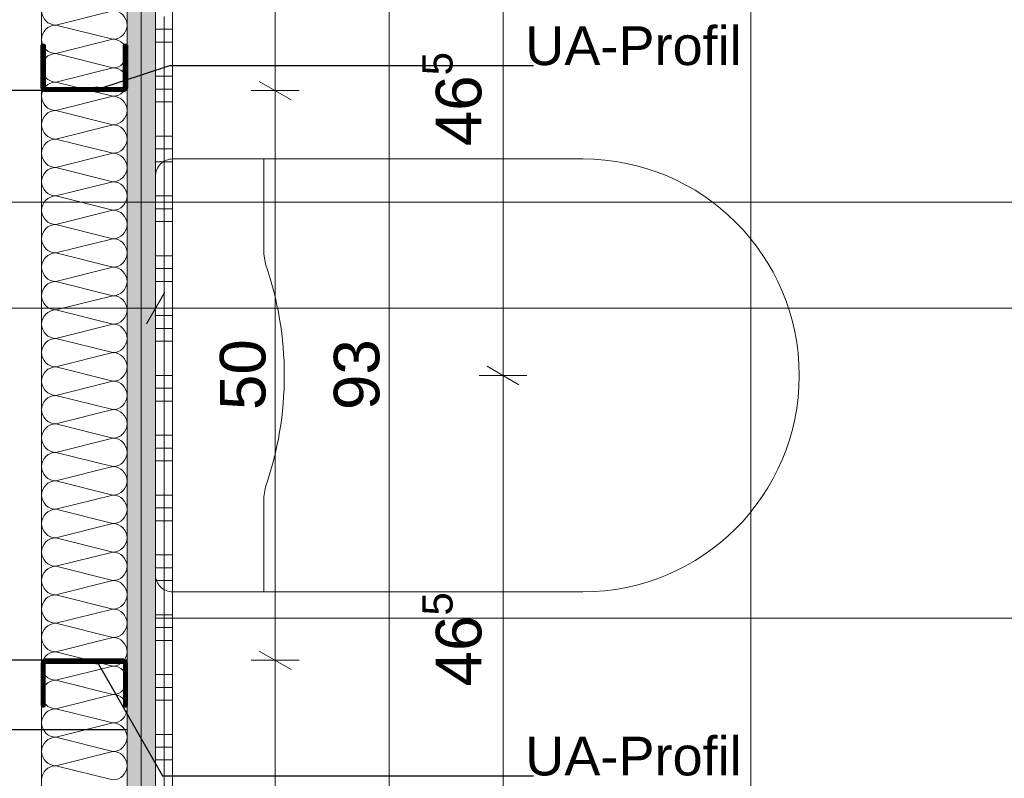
# Model space of a CAD drawing. Header units: metres. Extents: x -3.5 to 65.3, y -10.9 to 16.7.
# Tile 135 of 225: x 43.846 to 44.71, y 2.901 to 3.567. Entities that reach past the tile are written whole.
import ezdxf

# ---------------------------------------------------------------- set-up
doc = ezdxf.new("R2010")
doc.units = ezdxf.units.M
doc.header["$MEASUREMENT"] = 0
doc.linetypes.add('DASHED', pattern=[0.015, 0.007, -0.008])
doc.linetypes.add('Wipeout_Contour', pattern=[1, 0, -1])
for name, color, linetype in [('102 - Bemaßung_ Beschriftung.Detail_ Ausschnitt', 7, 'Continuous'), ('654 - Abdeckung.Wand Belag', 7, 'Continuous'), ('660 - Unterkonstruktion.Trockenbau', 7, 'Continuous'), ('Neubau_102 - Bemaßung_ Beschriftung.Detail_ Ausschnitt', 7, 'Continuous'), ('Neubau_606 - Struktur.Wand Innen Ausbau', 7, 'Continuous'), ('Neubau_650 - Abdeckung.Fußboden Aufbau', 7, 'Continuous'), ('Neubau_702 - Einrichtung.Möbel Sanitär', 7, 'Continuous'), ('Neubau_802 - HKLSE.Sanitär', 7, 'Continuous')]:
    doc.layers.add(name, color=color, linetype=linetype)
doc.styles.add('ERSTELLTER_STIL_1', font='txt')
doc.dimstyles.new('ERSTELLTER_STIL__1', dxfattribs={"dimtxt": 0.04, "dimasz": 0.02128, "dimexe": 0.18, "dimexo": 0.0625, "dimgap": 0, "dimtad": 1, "dimtih": 1, "dimtoh": 1, "dimzin": 0, "dimdsep": 46, "dimtxsty": 'ERSTELLTER_STIL_1', "dimblk": 'ARROWHEAD_2', "dimblk1": 'ARROWHEAD_2', "dimblk2": 'ARROWHEAD_2', "dimcen": 0.09, "dimse1": 1, "dimse2": 1, "dimclrd": 7, "dimclre": 7, "dimclrt": 7, "dimazin": 0, "dimtfac": 1, "dimtdec": 4, "dimtmove": 0, "dimatfit": 3, "dimfxl": 1, "dimtolj": 1, "dimtzin": 0, "dimarcsym": 0})
doc.dimstyles.new('ERSTELLTER_STIL__3', dxfattribs={"dimtxt": 0.04, "dimasz": 0.02128, "dimexe": 0.18, "dimexo": 0.0625, "dimgap": 0, "dimtad": 1, "dimzin": 0, "dimdsep": 46, "dimtxsty": 'ERSTELLTER_STIL_1', "dimblk": 'ARROWHEAD_2', "dimblk1": 'ARROWHEAD_2', "dimblk2": 'ARROWHEAD_2', "dimcen": 0.09, "dimse1": 1, "dimse2": 1, "dimclrd": 7, "dimclre": 7, "dimclrt": 7, "dimazin": 0, "dimtfac": 1, "dimtdec": 4, "dimtmove": 0, "dimatfit": 3, "dimfxl": 1, "dimtolj": 1, "dimtzin": 0, "dimarcsym": 0})
doc.dimstyles.new('ERSTELLTER_STIL__4', dxfattribs={"dimtxt": 0.04, "dimasz": 0.02128, "dimexe": 0.18, "dimexo": 0.0625, "dimgap": 0, "dimtad": 1, "dimzin": 0, "dimdsep": 46, "dimtxsty": 'ERSTELLTER_STIL_1', "dimblk": 'ARROWHEAD_2', "dimblk1": 'ARROWHEAD_2', "dimblk2": 'ARROWHEAD_2', "dimcen": 0.09, "dimse1": 1, "dimse2": 1, "dimclrd": 7, "dimclre": 7, "dimclrt": 7, "dimazin": 0, "dimtfac": 1, "dimtdec": 4, "dimtmove": 2, "dimatfit": 3, "dimfxl": 1, "dimtolj": 1, "dimtzin": 0, "dimarcsym": 0})
doc.dimstyles.new('ERSTELLTER_STIL__5', dxfattribs={"dimtxt": 0.04, "dimasz": 0.02128, "dimexe": 0.18, "dimexo": 0.0625, "dimgap": 0, "dimtad": 1, "dimtih": 1, "dimtoh": 1, "dimzin": 0, "dimdsep": 46, "dimtxsty": 'ERSTELLTER_STIL_1', "dimblk": 'ARROWHEAD_2', "dimblk1": 'ARROWHEAD_2', "dimblk2": 'ARROWHEAD_2', "dimcen": 0.09, "dimclrd": 7, "dimclre": 7, "dimclrt": 7, "dimazin": 0, "dimtfac": 1, "dimtdec": 4, "dimtmove": 0, "dimatfit": 3, "dimfxl": 1, "dimtolj": 1, "dimtzin": 0, "dimarcsym": 0})
doc.dimstyles.new('ERSTELLTER_STIL__6', dxfattribs={"dimtxt": 0.04, "dimasz": 0.02128, "dimexe": 0.18, "dimexo": 0.0625, "dimgap": 0, "dimtad": 1, "dimzin": 0, "dimdsep": 46, "dimtxsty": 'ERSTELLTER_STIL_1', "dimblk": 'ARROWHEAD_2', "dimblk1": 'ARROWHEAD_2', "dimblk2": 'ARROWHEAD_2', "dimcen": 0.09, "dimclrd": 7, "dimclre": 7, "dimclrt": 7, "dimazin": 0, "dimtfac": 1, "dimtdec": 4, "dimtmove": 0, "dimatfit": 3, "dimfxl": 1, "dimtolj": 1, "dimtzin": 0, "dimarcsym": 0})
doc.dimstyles.new('ERSTELLTER_STIL__7', dxfattribs={"dimtxt": 0.18, "dimasz": 0.010944, "dimexe": 0.18, "dimexo": 0.0625, "dimgap": 0, "dimtad": 0, "dimtih": 1, "dimtoh": 1, "dimdec": 4, "dimzin": 0, "dimdsep": 46, "dimcen": 0.09, "dimadec": 0, "dimazin": 0, "dimtfac": 1, "dimtdec": 4, "dimtmove": 0, "dimatfit": 3, "dimldrblk": 'ARROWHEAD_11', "dimfxl": 1, "dimtolj": 1, "dimtzin": 0, "dimarcsym": 0})
pattern_1 = [(45, (0, 0), (-0.0070710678, 0.0070710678), [0, -0.01])]

# ---------------------------------------------------------------- blocks, each defined once
blk = doc.blocks.new('*X84')
at = {"layer": 'Neubau_606 - Struktur.Wand Innen Ausbau', "color": 7, "linetype": 'Continuous', "lineweight": 5}
for p, q in [((43.92749, 3.57499), (43.87749, 3.56249)), ((43.92749, 3.54999), (43.87749, 3.56249)), ((43.92749, 3.54999), (43.87749, 3.53749)), ((43.92749, 3.52499), (43.87749, 3.53749)), ((43.92749, 3.52499), (43.87749, 3.51249)), ((43.92749, 3.49999), (43.87749, 3.51249)), ((43.92749, 3.49999), (43.87749, 3.48749)), ((43.92749, 3.47499), (43.87749, 3.48749)), ((43.92749, 3.47499), (43.87749, 3.46249)), ((43.92749, 3.44999), (43.87749, 3.46249)), ((43.92749, 3.44999), (43.87749, 3.43749)), ((43.92749, 3.42499), (43.87749, 3.43749)), ((43.92749, 3.42499), (43.87749, 3.41249)), ((43.92749, 3.39999), (43.87749, 3.41249)), ((43.92749, 3.39999), (43.87749, 3.38749)), ((43.92749, 3.37499), (43.87749, 3.38749)), ((43.92749, 3.37499), (43.87749, 3.36249)), ((43.92749, 3.34999), (43.87749, 3.36249)), ((43.92749, 3.34999), (43.87749, 3.33749)), ((43.92749, 3.32499), (43.87749, 3.33749)), ((43.92749, 3.32499), (43.87749, 3.31249)), ((43.92749, 3.29999), (43.87749, 3.31249)), ((43.92749, 3.29999), (43.87749, 3.28749)), ((43.92749, 3.27499), (43.87749, 3.28749)), ((43.92749, 3.27499), (43.87749, 3.26249)), ((43.92749, 3.24999), (43.87749, 3.26249)), ((43.92749, 3.24999), (43.87749, 3.23749)), ((43.92749, 3.22499), (43.87749, 3.23749)), ((43.92749, 3.22499), (43.87749, 3.21249)), ((43.92749, 3.19999), (43.87749, 3.21249)), ((43.92749, 3.19999), (43.87749, 3.18749)), ((43.92749, 3.17499), (43.87749, 3.18749)), ((43.92749, 3.17499), (43.87749, 3.16249)), ((43.92749, 3.14999), (43.87749, 3.16249)), ((43.92749, 3.14999), (43.87749, 3.13749)), ((43.92749, 3.12499), (43.87749, 3.13749)), ((43.92749, 3.12499), (43.87749, 3.11249)), ((43.92749, 3.09999), (43.87749, 3.11249)), ((43.92749, 3.09999), (43.87749, 3.08749)), ((43.92749, 3.07499), (43.87749, 3.08749)), ((43.92749, 3.07499), (43.87749, 3.06249)), ((43.92749, 3.04999), (43.87749, 3.06249)), ((43.92749, 3.04999), (43.87749, 3.03749)), ((43.92749, 3.02499), (43.87749, 3.03749)), ((43.92749, 3.02499), (43.87749, 3.01249)), ((43.92749, 2.99999), (43.87749, 3.01249)), ((43.92749, 2.99999), (43.87749, 2.98749)), ((43.92749, 2.97499), (43.87749, 2.98749)), ((43.92749, 2.97499), (43.87749, 2.96249)), ((43.92749, 2.94999), (43.87749, 2.96249)), ((43.92749, 2.94999), (43.87749, 2.93749)), ((43.92749, 2.92499), (43.87749, 2.93749)), ((43.92749, 2.92499), (43.87749, 2.91249)), ((43.92749, 2.89999), (43.87749, 2.91249))]:
    blk.add_line(p, q, dxfattribs=at)
for centre, start, end in [((43.87749, 3.57499), 179.99998, 269.99998), ((43.92749, 3.56249), 359.99998, 89.99998), ((43.87749, 3.54999), 89.99998, 179.99998), ((43.92749, 3.56249), 269.99998, 359.99998), ((43.87749, 3.54999), 179.99998, 269.99998), ((43.92749, 3.53749), 359.99998, 89.99998), ((43.87749, 3.52499), 89.99998, 179.99998), ((43.92749, 3.53749), 269.99998, 359.99998), ((43.87749, 3.52499), 179.99998, 269.99998), ((43.92749, 3.51249), 359.99998, 89.99998), ((43.87749, 3.49999), 89.99998, 179.99998), ((43.92749, 3.51249), 269.99998, 359.99998), ((43.87749, 3.49999), 179.99998, 269.99998), ((43.92749, 3.48749), 359.99998, 89.99998), ((43.87749, 3.47499), 89.99998, 179.99998), ((43.92749, 3.48749), 269.99998, 359.99998), ((43.87749, 3.47499), 179.99998, 269.99998), ((43.92749, 3.46249), 359.99998, 89.99998), ((43.87749, 3.44999), 89.99998, 179.99998), ((43.92749, 3.46249), 269.99998, 359.99998), ((43.87749, 3.44999), 179.99998, 269.99998), ((43.92749, 3.43749), 359.99998, 89.99998), ((43.87749, 3.42499), 89.99998, 179.99998), ((43.92749, 3.43749), 269.99998, 359.99998), ((43.87749, 3.42499), 179.99998, 269.99998), ((43.92749, 3.41249), 359.99998, 89.99998), ((43.87749, 3.39999), 89.99998, 179.99998), ((43.92749, 3.41249), 269.99998, 359.99998), ((43.87749, 3.39999), 179.99998, 269.99998), ((43.92749, 3.38749), 359.99998, 89.99998), ((43.87749, 3.37499), 89.99998, 179.99998), ((43.92749, 3.38749), 269.99998, 359.99998), ((43.87749, 3.37499), 179.99998, 269.99998), ((43.92749, 3.36249), 359.99998, 89.99998), ((43.87749, 3.34999), 89.99998, 179.99998), ((43.92749, 3.36249), 269.99998, 359.99998), ((43.87749, 3.34999), 179.99998, 269.99998), ((43.92749, 3.33749), 359.99998, 89.99998), ((43.87749, 3.32499), 89.99998, 179.99998), ((43.92749, 3.33749), 269.99998, 359.99998), ((43.87749, 3.32499), 179.99998, 269.99998), ((43.92749, 3.31249), 359.99998, 89.99998), ((43.87749, 3.29999), 89.99998, 179.99998), ((43.92749, 3.31249), 269.99998, 359.99998), ((43.87749, 3.29999), 179.99998, 269.99998), ((43.92749, 3.28749), 359.99998, 89.99998), ((43.87749, 3.27499), 89.99998, 179.99998), ((43.92749, 3.28749), 269.99998, 359.99998), ((43.87749, 3.27499), 179.99998, 269.99998), ((43.92749, 3.26249), 359.99998, 89.99998), ((43.87749, 3.24999), 89.99998, 179.99998), ((43.92749, 3.26249), 269.99998, 359.99998), ((43.87749, 3.24999), 179.99998, 269.99998), ((43.92749, 3.23749), 359.99998, 89.99998), ((43.87749, 3.22499), 89.99998, 179.99998), ((43.92749, 3.23749), 269.99998, 359.99998), ((43.87749, 3.22499), 179.99998, 269.99998), ((43.92749, 3.21249), 359.99998, 89.99998), ((43.87749, 3.19999), 89.99998, 179.99998), ((43.92749, 3.21249), 269.99998, 359.99998), ((43.87749, 3.19999), 179.99998, 269.99998), ((43.92749, 3.18749), 359.99998, 89.99998), ((43.87749, 3.17499), 89.99998, 179.99998), ((43.92749, 3.18749), 269.99998, 359.99998), ((43.87749, 3.17499), 179.99998, 269.99998), ((43.92749, 3.16249), 359.99998, 89.99998), ((43.87749, 3.14999), 89.99998, 179.99998), ((43.92749, 3.16249), 269.99998, 359.99998), ((43.87749, 3.14999), 179.99998, 269.99998), ((43.92749, 3.13749), 359.99998, 89.99998), ((43.87749, 3.12499), 89.99998, 179.99998), ((43.92749, 3.13749), 269.99998, 359.99998), ((43.87749, 3.12499), 179.99998, 269.99998), ((43.92749, 3.11249), 359.99998, 89.99998), ((43.87749, 3.09999), 89.99998, 179.99998), ((43.92749, 3.11249), 269.99998, 359.99998), ((43.87749, 3.09999), 179.99998, 269.99998), ((43.92749, 3.08749), 359.99998, 89.99998), ((43.87749, 3.07499), 89.99998, 179.99998), ((43.92749, 3.08749), 269.99998, 359.99998), ((43.87749, 3.07499), 179.99998, 269.99998), ((43.92749, 3.06249), 359.99998, 89.99998), ((43.87749, 3.04999), 89.99998, 179.99998), ((43.92749, 3.06249), 269.99998, 359.99998), ((43.87749, 3.04999), 179.99998, 269.99998), ((43.92749, 3.03749), 359.99998, 89.99998), ((43.87749, 3.02499), 89.99998, 179.99998), ((43.92749, 3.03749), 269.99998, 359.99998), ((43.87749, 3.02499), 179.99998, 269.99998), ((43.92749, 3.01249), 359.99998, 89.99998), ((43.87749, 2.99999), 89.99998, 179.99998), ((43.92749, 3.01249), 269.99998, 359.99998), ((43.87749, 2.99999), 179.99998, 269.99998), ((43.92749, 2.98749), 359.99998, 89.99998), ((43.87749, 2.97499), 89.99998, 179.99998), ((43.92749, 2.98749), 269.99998, 359.99998), ((43.87749, 2.97499), 179.99998, 269.99998), ((43.92749, 2.96249), 359.99998, 89.99998), ((43.87749, 2.94999), 89.99998, 179.99998), ((43.92749, 2.96249), 269.99998, 359.99998), ((43.87749, 2.94999), 179.99998, 269.99998), ((43.92749, 2.93749), 359.99998, 89.99998), ((43.87749, 2.92499), 89.99998, 179.99998), ((43.92749, 2.93749), 269.99998, 359.99998), ((43.87749, 2.92499), 179.99998, 269.99998), ((43.92749, 2.91249), 359.99998, 89.99998), ((43.87749, 2.89999), 89.99998, 179.99998), ((43.92749, 2.91249), 269.99998, 359.99998)]:
    blk.add_arc(centre, 0.0125, start, end, dxfattribs=at)
blk = doc.blocks.new('*X119')
at = {"layer": '654 - Abdeckung.Wand Belag', "color": 7, "linetype": 'Continuous', "lineweight": 5}
for p, q in [((43.9725, 3.57), (43.9725, 3.5175)), ((43.96499, 3.55875), (43.97999, 3.55875)), ((43.96499, 3.5475), (43.97999, 3.5475)), ((43.96499, 3.5175), (43.97999, 3.5175)), ((43.9725, 3.5175), (43.9725, 3.465)), ((43.96499, 3.50625), (43.97999, 3.50625)), ((43.96499, 3.495), (43.97999, 3.495)), ((43.96499, 3.465), (43.97999, 3.465)), ((43.9725, 3.465), (43.9725, 3.4125)), ((43.96499, 3.45375), (43.97999, 3.45375)), ((43.96499, 3.4425), (43.97999, 3.4425)), ((43.96499, 3.4125), (43.97999, 3.4125)), ((43.9725, 3.4125), (43.9725, 3.36)), ((43.96499, 3.40125), (43.97999, 3.40125)), ((43.96499, 3.39), (43.97999, 3.39)), ((43.96499, 3.36), (43.97999, 3.36)), ((43.9725, 3.36), (43.9725, 3.3075)), ((43.96499, 3.34875), (43.97999, 3.34875)), ((43.96499, 3.3375), (43.97999, 3.3375)), ((43.96499, 3.3075), (43.97999, 3.3075)), ((43.9725, 3.3075), (43.9725, 3.255)), ((43.96499, 3.29625), (43.97999, 3.29625)), ((43.96499, 3.285), (43.97999, 3.285)), ((43.96499, 3.255), (43.97999, 3.255)), ((43.9725, 3.255), (43.9725, 3.2025)), ((43.96499, 3.24375), (43.97999, 3.24375)), ((43.96499, 3.2325), (43.97999, 3.2325)), ((43.96499, 3.2025), (43.97999, 3.2025)), ((43.9725, 3.2025), (43.9725, 3.15)), ((43.96499, 3.19125), (43.97999, 3.19125)), ((43.96499, 3.18), (43.97999, 3.18)), ((43.96499, 3.15), (43.97999, 3.15)), ((43.9725, 3.15), (43.9725, 3.0975)), ((43.96499, 3.13875), (43.97999, 3.13875)), ((43.96499, 3.1275), (43.97999, 3.1275)), ((43.96499, 3.0975), (43.97999, 3.0975)), ((43.9725, 3.0975), (43.9725, 3.045)), ((43.96499, 3.08625), (43.97999, 3.08625)), ((43.96499, 3.075), (43.97999, 3.075)), ((43.96499, 3.045), (43.97999, 3.045)), ((43.9725, 3.045), (43.9725, 2.9925)), ((43.96499, 3.03375), (43.97999, 3.03375)), ((43.96499, 3.0225), (43.97999, 3.0225)), ((43.96499, 2.9925), (43.97999, 2.9925)), ((43.9725, 2.9925), (43.9725, 2.94)), ((43.96499, 2.98125), (43.97999, 2.98125)), ((43.96499, 2.97), (43.97999, 2.97)), ((43.96499, 2.94), (43.97999, 2.94)), ((43.9725, 2.94), (43.9725, 2.8875)), ((43.96499, 2.92875), (43.97999, 2.92875)), ((43.96499, 2.9175), (43.97999, 2.9175))]:
    blk.add_line(p, q, dxfattribs=at)
blk = doc.blocks.new('*D201')
at = {"layer": '102 - Bemaßung_ Beschriftung.Detail_ Ausschnitt', "color": 7, "linetype": 'Continuous', "lineweight": 5}
for p, q in [((44.15599, 3.72808), (44.18399, 3.71191)), ((44.19099, 3.72), (44.14899, 3.72)), ((44.16999, 2.78998), (44.16999, 3.72)), ((44.15599, 2.79806), (44.18399, 2.78189)), ((44.19099, 2.78998), (44.14899, 2.78998))]:
    blk.add_line(p, q, dxfattribs=at)
at = {"layer": '102 - Bemaßung_ Beschriftung.Detail_ Ausschnitt', "color": 7, "lineweight": 5, "insert": (44.16199, 3.22463), "char_height": 0.04, "attachment_point": 7, "rotation": 90, "style": 'ERSTELLTER_STIL_1'}
blk.add_mtext('\\A1;{\\pql;\\fArial|b0|i0|c0|p38;93}', dxfattribs=at)
blk = doc.blocks.new('ARROWHEAD_2')
at = {"color": 0, "linetype": 'Continuous', "lineweight": 0}
for p, q in [((-0.378, -0.655), (0.378, 0.655)), ((0, 0), (-1, 0))]:
    blk.add_line(p, q, dxfattribs=at)
blk = doc.blocks.new('*D224')
at = {"layer": '102 - Bemaßung_ Beschriftung.Detail_ Ausschnitt', "color": 7, "linetype": 'Continuous', "lineweight": 5}
for p, q in [((44.25599, 3.26306), (44.28399, 3.24689)), ((44.29099, 3.25498), (44.24899, 3.25498)), ((44.26999, 2.78998), (44.26999, 3.25498)), ((44.25599, 2.79806), (44.28399, 2.78189)), ((44.29099, 2.78998), (44.24899, 2.78998))]:
    blk.add_line(p, q, dxfattribs=at)
at = {"layer": '102 - Bemaßung_ Beschriftung.Detail_ Ausschnitt', "color": 7, "lineweight": 5, "insert": (44.26265, 2.9821), "char_height": 0.04, "attachment_point": 7, "rotation": 90, "style": 'ERSTELLTER_STIL_1'}
blk.add_mtext('\\A1;{\\pql;\\fArial|b0|i0|c0|p38;46\\fArial|b0|i0|c0|p38;\\A1{\\H.66x;\\S5^  ;}}', dxfattribs=at)
blk = doc.blocks.new('*D225')
at = {"layer": '102 - Bemaßung_ Beschriftung.Detail_ Ausschnitt', "color": 7, "linetype": 'Continuous', "lineweight": 5}
for p, q in [((44.26999, 3.72), (44.26999, 3.73369)), ((44.28399, 3.71191), (44.25599, 3.72808)), ((44.29099, 3.72), (44.24899, 3.72)), ((44.26999, 3.25498), (44.26999, 3.72)), ((44.25599, 3.26306), (44.28399, 3.24689)), ((44.29099, 3.25498), (44.24899, 3.25498))]:
    blk.add_line(p, q, dxfattribs=at)
at = {"layer": '102 - Bemaßung_ Beschriftung.Detail_ Ausschnitt', "color": 7, "lineweight": 5, "insert": (44.26265, 3.45618), "char_height": 0.04, "attachment_point": 7, "rotation": 90, "style": 'ERSTELLTER_STIL_1'}
blk.add_mtext('\\A1;{\\pql;\\fArial|b0|i0|c0|p38;46\\fArial|b0|i0|c0|p38;\\A1{\\H.66x;\\S5^  ;}}', dxfattribs=at)
blk = doc.blocks.new('*D256')
at = {"layer": '102 - Bemaßung_ Beschriftung.Detail_ Ausschnitt', "color": 7, "linetype": 'Continuous', "lineweight": 5}
for p, q in [((43.76807, 2.80898), (43.75191, 2.78098)), ((43.75999, 2.77398), (43.75999, 2.81598)), ((43.94807, 2.80898), (43.93191, 2.78098)), ((43.93999, 2.77398), (43.93999, 2.81598)), ((43.75999, 2.79498), (43.93999, 2.79498))]:
    blk.add_line(p, q, dxfattribs=at)
at = {"layer": '102 - Bemaßung_ Beschriftung.Detail_ Ausschnitt', "color": 7, "lineweight": 5, "char_height": 0.04, "attachment_point": 7, "style": 'ERSTELLTER_STIL_1'}
for s, insert in [('\\A1;{\\pql;\\fArial|b0|i0|c0|p38;2\\fArial|b0|i0|c0|p38;\\A1{\\H.66x;\\S5^  ;}}', (43.93734, 2.82085)), ('\\A1;{\\pql;\\fArial|b0|i0|c0|p38;18}', (43.81964, 2.80298))]:
    blk.add_mtext(s, dxfattribs=dict(at, insert=insert))
at = {"color": 254, "linetype": 'Wipeout_Contour', "lineweight": 0, "ltscale": 176.228221}
blk.add_wipeout([(43.92877, 2.81272), (43.9963, 2.81272), (43.9963, 2.86986), (43.92877, 2.86986)], dxfattribs=at).dxf.layer = '102 - Bemaßung_ Beschriftung.Detail_ Ausschnitt'
blk = doc.blocks.new('*D282')
at = {"layer": '102 - Bemaßung_ Beschriftung.Detail_ Ausschnitt', "color": 7, "linetype": 'Continuous', "lineweight": 5}
for p, q in [((44.05599, 3.01306), (44.08399, 2.99689)), ((44.09099, 3.00498), (44.04899, 3.00498)), ((44.06999, 2.54498), (44.06999, 3.00498)), ((44.05599, 2.55306), (44.08399, 2.53689)), ((44.09099, 2.54498), (44.04899, 2.54498))]:
    blk.add_line(p, q, dxfattribs=at)
at = {"layer": '102 - Bemaßung_ Beschriftung.Detail_ Ausschnitt', "color": 7, "lineweight": 5, "insert": (44.06199, 2.69922), "char_height": 0.04, "attachment_point": 7, "rotation": 90, "style": 'ERSTELLTER_STIL_1'}
blk.add_mtext('\\A1;{\\pql;\\fArial|b0|i0|c0|p38;46}', dxfattribs=at)
blk = doc.blocks.new('*D283')
at = {"layer": '102 - Bemaßung_ Beschriftung.Detail_ Ausschnitt', "color": 7, "linetype": 'Continuous', "lineweight": 5}
for p, q in [((44.05599, 3.51306), (44.08399, 3.49689)), ((44.09099, 3.50498), (44.04899, 3.50498)), ((44.06999, 3.00498), (44.06999, 3.50498)), ((44.05599, 3.01306), (44.08399, 2.99689)), ((44.09099, 3.00498), (44.04899, 3.00498))]:
    blk.add_line(p, q, dxfattribs=at)
at = {"layer": '102 - Bemaßung_ Beschriftung.Detail_ Ausschnitt', "color": 7, "lineweight": 5, "insert": (44.06199, 3.22462), "char_height": 0.04, "attachment_point": 7, "rotation": 90, "style": 'ERSTELLTER_STIL_1'}
blk.add_mtext('\\A1;{\\pql;\\fArial|b0|i0|c0|p38;50}', dxfattribs=at)
blk = doc.blocks.new('*D284')
at = {"layer": '102 - Bemaßung_ Beschriftung.Detail_ Ausschnitt', "color": 7, "linetype": 'Continuous', "lineweight": 5}
for p, q in [((44.06999, 3.72), (44.06999, 3.73369)), ((44.08399, 3.71191), (44.05599, 3.72808)), ((44.09099, 3.72), (44.04899, 3.72)), ((44.06999, 3.50498), (44.06999, 3.72)), ((44.05599, 3.51306), (44.08399, 3.49689)), ((44.09099, 3.50498), (44.04899, 3.50498))]:
    blk.add_line(p, q, dxfattribs=at)
at = {"layer": '102 - Bemaßung_ Beschriftung.Detail_ Ausschnitt', "color": 7, "lineweight": 5, "insert": (44.06242, 3.57212), "char_height": 0.04, "attachment_point": 7, "rotation": 90, "style": 'ERSTELLTER_STIL_1'}
blk.add_mtext('\\A1;{\\pql;\\fArial|b0|i0|c0|p38;21\\fArial|b0|i0|c0|p38;\\A1{\\H.66x;\\S5^  ;}}', dxfattribs=at)
blk = doc.blocks.new('*D390')
at = {"layer": '102 - Bemaßung_ Beschriftung.Detail_ Ausschnitt', "color": 7, "linetype": 'Continuous', "lineweight": 5}
for p, q in [((43.97307, 1.0113), (43.95691, 0.9833)), ((43.96499, 0.9763), (43.96499, 1.0183)), ((44.49507, 1.0113), (44.47891, 0.9833)), ((44.48699, 0.9763), (44.48699, 1.0183)), ((43.9513, 0.9973), (43.96499, 0.9973)), ((43.96499, 0.9973), (44.48699, 0.9973))]:
    blk.add_line(p, q, dxfattribs=at)
at = {"layer": '102 - Bemaßung_ Beschriftung.Detail_ Ausschnitt', "color": 7, "lineweight": 5, "insert": (44.18562, 1.00464), "char_height": 0.04, "attachment_point": 7, "style": 'ERSTELLTER_STIL_1'}
blk.add_mtext('\\A1;{\\pql;\\fArial|b0|i0|c0|p38;52\\fArial|b0|i0|c0|p38;\\A1{\\H.66x;\\S2^  ;}}', dxfattribs=at)
blk = doc.blocks.new('*D391')
at = {"layer": '102 - Bemaßung_ Beschriftung.Detail_ Ausschnitt', "color": 7, "linetype": 'Continuous', "lineweight": 5}
for p, q in [((44.49507, 1.0113), (44.47891, 0.9833)), ((44.48699, 0.9763), (44.48699, 1.0183)), ((45.09707, 1.0113), (45.0809, 0.9833)), ((45.08899, 0.9763), (45.08899, 1.0183)), ((44.48699, 0.9973), (45.08899, 0.9973))]:
    blk.add_line(p, q, dxfattribs=at)
at = {"layer": '102 - Bemaßung_ Beschriftung.Detail_ Ausschnitt', "color": 7, "lineweight": 5, "insert": (44.74762, 1.00464), "char_height": 0.04, "attachment_point": 7, "style": 'ERSTELLTER_STIL_1'}
blk.add_mtext('\\A1;{\\pql;\\fArial|b0|i0|c0|p38;60\\fArial|b0|i0|c0|p38;\\A1{\\H.66x;\\S2^  ;}}', dxfattribs=at)
blk = doc.blocks.new('*D421')
at = {"layer": '102 - Bemaßung_ Beschriftung.Detail_ Ausschnitt', "color": 7, "linetype": 'Continuous', "lineweight": 5}
for p, q in [((43.74499, 3.38594), (43.74499, 3.89)), ((47.26997, 3.38594), (47.26997, 3.42794)), ((43.75307, 3.42094), (43.73691, 3.39294)), ((47.27806, 3.42094), (47.26189, 3.39294)), ((43.74499, 3.40694), (47.26997, 3.40694))]:
    blk.add_line(p, q, dxfattribs=at)
at = {"color": 254, "linetype": 'Wipeout_Contour', "lineweight": 0, "ltscale": 182.558403}
blk.add_wipeout([(45.43675, 3.40744), (45.57821, 3.40744), (45.57821, 3.46244), (45.43675, 3.46244)], dxfattribs=at).dxf.layer = '102 - Bemaßung_ Beschriftung.Detail_ Ausschnitt'
at = {"layer": '102 - Bemaßung_ Beschriftung.Detail_ Ausschnitt', "color": 7, "lineweight": 5, "insert": (45.44425, 3.40718), "char_height": 0.04, "attachment_point": 7, "style": 'ERSTELLTER_STIL_1'}
blk.add_mtext('\\A1;{\\pql;\\fArial|b0|i0|c0|p38;3,52\\fArial|b0|i0|c0|p38;\\A1{\\H.66x;\\S5^  ;}}', dxfattribs=at)
blk = doc.blocks.new('*D425')
at = {"layer": '102 - Bemaßung_ Beschriftung.Detail_ Ausschnitt', "color": 7, "linetype": 'Continuous', "lineweight": 5}
for p, q in [((43.55307, 3.32817), (43.53691, 3.30017)), ((43.54499, 3.29317), (43.54499, 3.33517)), ((43.97307, 3.32817), (43.95691, 3.30017)), ((43.96499, 3.29317), (43.96499, 3.33517)), ((40.12997, 3.31417), (43.54499, 3.31417)), ((43.54499, 3.31417), (43.96499, 3.31417))]:
    blk.add_line(p, q, dxfattribs=at)
at = {"color": 254, "linetype": 'Wipeout_Contour', "lineweight": 0, "ltscale": 175.540992}
blk.add_wipeout([(43.71713, 3.31467), (43.79284, 3.31467), (43.79284, 3.36967), (43.71713, 3.36967)], dxfattribs=at).dxf.layer = '102 - Bemaßung_ Beschriftung.Detail_ Ausschnitt'
at = {"layer": '102 - Bemaßung_ Beschriftung.Detail_ Ausschnitt', "color": 7, "lineweight": 5, "insert": (43.72463, 3.32217), "char_height": 0.04, "attachment_point": 7, "style": 'ERSTELLTER_STIL_1'}
blk.add_mtext('\\A1;{\\pql;\\fArial|b0|i0|c0|p38;42}', dxfattribs=at)
blk = doc.blocks.new('*D426')
at = {"layer": '102 - Bemaßung_ Beschriftung.Detail_ Ausschnitt', "color": 7, "linetype": 'Continuous', "lineweight": 5}
for p, q in [((43.97307, 3.32817), (43.95691, 3.30017)), ((47.27806, 3.32817), (47.26189, 3.30017)), ((47.26997, 3.29317), (47.26997, 3.33517)), ((43.96499, 3.31417), (47.26997, 3.31417))]:
    blk.add_line(p, q, dxfattribs=at)
at = {"color": 254, "linetype": 'Wipeout_Contour', "lineweight": 0, "ltscale": 182.969656}
blk.add_wipeout([(45.54675, 3.31467), (45.68821, 3.31467), (45.68821, 3.36967), (45.54675, 3.36967)], dxfattribs=at).dxf.layer = '102 - Bemaßung_ Beschriftung.Detail_ Ausschnitt'
at = {"layer": '102 - Bemaßung_ Beschriftung.Detail_ Ausschnitt', "color": 7, "lineweight": 5, "insert": (45.55425, 3.31441), "char_height": 0.04, "attachment_point": 7, "style": 'ERSTELLTER_STIL_1'}
blk.add_mtext('\\A1;{\\pql;\\fArial|b0|i0|c0|p38;3,30\\fArial|b0|i0|c0|p38;\\A1{\\H.66x;\\S5^  ;}}', dxfattribs=at)
blk = doc.blocks.new('*D428')
at = {"layer": '102 - Bemaßung_ Beschriftung.Detail_ Ausschnitt', "color": 7, "linetype": 'Continuous', "lineweight": 5}
for p, q in [((43.34737, 3.72808), (43.37537, 3.71192)), ((43.96499, 3.72), (43.34037, 3.72)), ((43.36137, 0.70998), (43.36137, 3.72)), ((43.34737, 0.71807), (43.37537, 0.7019)), ((43.72999, 0.70998), (43.34037, 0.70998)), ((43.36137, 0.69629), (43.36137, 0.70998))]:
    blk.add_line(p, q, dxfattribs=at)
at = {"color": 254, "linetype": 'Wipeout_Contour', "lineweight": 0, "ltscale": 173.571245}
blk.add_wipeout([(43.36087, 2.15428), (43.36087, 2.2757), (43.30587, 2.2757), (43.30587, 2.15428)], dxfattribs=at).dxf.layer = '102 - Bemaßung_ Beschriftung.Detail_ Ausschnitt'
at = {"layer": '102 - Bemaßung_ Beschriftung.Detail_ Ausschnitt', "color": 7, "lineweight": 5, "insert": (43.35337, 2.16178), "char_height": 0.04, "attachment_point": 7, "rotation": 90, "style": 'ERSTELLTER_STIL_1'}
blk.add_mtext('\\A1;{\\pql;\\fArial|b0|i0|c0|p38;3,01}', dxfattribs=at)
blk = doc.blocks.new('ARROWHEAD_11')
at = {"color": 0, "linetype": 'Continuous', "lineweight": 0}
blk.add_line((0, 0), (-1, 0), dxfattribs=at)
at = {"color": 0, "linetype": 'Continuous', "lineweight": 0, "const_width": 0.25, "flags": 128}
blk.add_lwpolyline([(-0.125, 0, 1), (0.125, 0, 1)], format="xyb", close=True, dxfattribs=at)

msp = doc.modelspace()

# ---------------------------------------------------------------- hatches: boundary and pattern name
at = {"layer": 'Neubau_606 - Struktur.Wand Innen Ausbau', "linetype": 'Continuous', "lineweight": 0, "true_color": 0x000000}
h = msp.add_hatch(dxfattribs=at)
h.set_pattern_fill('Gips_0001', color=18, style=0, pattern_type=2)
h.set_pattern_definition(pattern_1)
h.paths.add_polyline_path([(43.93999, 3.7325), (43.93999, 0.70998), (43.95249, 0.70998), (43.95249, 3.72937), (43.94832, 3.7325)])
h = msp.add_hatch(dxfattribs=at)
h.set_pattern_fill('Gips_0001', color=18, style=0, pattern_type=2)
h.set_pattern_definition(pattern_1)
h.paths.add_polyline_path([(43.95249, 3.72), (43.95249, 0.70998), (43.96499, 0.70998), (43.96499, 3.72)])
at = {"layer": 'Neubau_650 - Abdeckung.Fußboden Aufbau', "linetype": 'Continuous', "lineweight": 13, "true_color": 0xafafaf}
h = msp.add_hatch(dxfattribs=at)
h.set_pattern_fill('Raster_60x60_Fuge_2mm_0001', color=253, style=0, pattern_type=2)
h.set_pattern_definition([(0, (46.29297, 3.6435), (0, 0.602), []), (90, (46.29297, 3.6435), (-0.602, 0), [])])
h.paths.add_polyline_path([(43.96499, 0.255), (47.16999, 0.255), (47.16999, 0.70998), (47.26997, 0.70998), (47.26997, 3.72), (43.96499, 3.72)])

# ---------------------------------------------------------------- linework, layer by layer
at = {"layer": '654 - Abdeckung.Wand Belag', "color": 7, "linetype": 'Continuous', "lineweight": 5, "flags": 128}
for points in [[(43.96499, 3.705), (43.96499, 0.27)], [(43.97999, 0.27), (43.97999, 3.705)]]:
    msp.add_lwpolyline(points, dxfattribs=at)
at = {"layer": 'Neubau_606 - Struktur.Wand Innen Ausbau', "color": 1, "linetype": 'Continuous', "lineweight": 5}
for p, q in [((43.93999, 0.70998), (43.93999, 3.7325)), ((43.95249, 0.70998), (43.95249, 3.72937))]:
    msp.add_line(p, q, dxfattribs=at)
at = {"layer": 'Neubau_606 - Struktur.Wand Innen Ausbau', "color": 1, "linetype": 'Continuous', "lineweight": 5, "flags": 128}
for points in [[(43.86499, 3.795), (43.86499, 0.70998)], [(43.96499, 0.70998), (43.96499, 3.72)]]:
    msp.add_lwpolyline(points, dxfattribs=at)
at = {"layer": 'Neubau_650 - Abdeckung.Fußboden Aufbau', "color": 1, "linetype": 'Continuous', "lineweight": 13, "flags": 128}
msp.add_lwpolyline([(43.96499, 0.255), (43.96499, 3.72), (45.85999, 3.72)], dxfattribs=at)
at = {"layer": 'Neubau_702 - Einrichtung.Möbel Sanitär', "color": 1, "linetype": 'Continuous', "lineweight": 9}
for p, q in [((44.06002, 3.44498), (44.06002, 3.36158)), ((44.06002, 3.36158), (44.06148, 3.35279)), ((44.06002, 3.14837), (44.06148, 3.15716)), ((44.06002, 3.06498), (44.06002, 3.14837))]:
    msp.add_line(p, q, dxfattribs=at)
at = {"layer": 'Neubau_702 - Einrichtung.Möbel Sanitär', "color": 1, "linetype": 'Continuous', "lineweight": 9, "flags": 128}
msp.add_lwpolyline([(44.06002, 3.44498), (44.33999, 3.44498, -1), (44.33999, 3.06498), (44.06002, 3.06498), (43.97999, 3.06498, -0.414214), (43.96499, 3.07998), (43.96499, 3.42998, -0.414214), (43.97999, 3.44498)], format="xyb", close=True, dxfattribs=at)
at = {"layer": 'Neubau_702 - Einrichtung.Möbel Sanitär', "color": 1, "linetype": 'Continuous', "lineweight": 9}
msp.add_arc((43.78033, 3.25498), 0.29768, 340.81761, 19.18232, dxfattribs=at)
at = {"layer": 'Neubau_802 - HKLSE.Sanitär', "color": 1, "linetype": 'Continuous', "lineweight": 9}
for p, q in [((43.93999, 3.50498), (43.75999, 3.50498)), ((43.93999, 3.50498), (43.93999, 3.00498)), ((43.93999, 3.00498), (43.75999, 3.00498))]:
    msp.add_line(p, q, dxfattribs=at)
at = {"layer": 'Neubau_802 - HKLSE.Sanitär', "color": 1, "linetype": 'DASHED', "lineweight": 9, "flags": 128}
for points in [[(43.93999, 3.50498), (43.75999, 3.50498)], [(43.93999, 3.00498), (43.93999, 3.50498)], [(43.75999, 3.00498), (43.93999, 3.00498)]]:
    msp.add_lwpolyline(points, dxfattribs=at)

# ---------------------------------------------------------------- block references
at = {"layer": '654 - Abdeckung.Wand Belag', "color": 7, "lineweight": 5}
msp.add_blockref('*X119', (0, 0), dxfattribs=at)
at = {"layer": 'Neubau_606 - Struktur.Wand Innen Ausbau', "color": 1, "lineweight": 13}
msp.add_blockref('*X84', (0, 0), dxfattribs=at)

# ---------------------------------------------------------------- dimensions: what is measured, and where the dimension line sits
at = {"layer": '102 - Bemaßung_ Beschriftung.Detail_ Ausschnitt', "color": 7, "linetype": 'Continuous', "lineweight": 5}
for base, p1, p2, dimstyle, picture, middle in [((44.06999, 3.72), (43.75999, 3.50498), (43.96499, 3.72), 'ERSTELLTER_STIL__3', '*D284', (44.04199, 3.65663)), ((44.26999, 3.72), (44.52999, 3.25498), (43.96499, 3.72), 'ERSTELLTER_STIL__4', '*D225', (44.24199, 3.54069)), ((44.16999, 3.72), (43.96498, 2.78998), (43.96499, 3.72), 'ERSTELLTER_STIL__3', '*D201', (44.14199, 3.25513)), ((44.06999, 3.50498), (43.75999, 3.00498), (43.75999, 3.50498), 'ERSTELLTER_STIL__3', '*D283', (44.04199, 3.25512)), ((44.269988, 3.254976), (43.964979, 2.789975), (44.529987, 3.254976), 'ERSTELLTER_STIL__3', '*D224', (44.241988, 3.066622))]:
    dim = msp.add_linear_dim(base=base, p1=p1, p2=p2, angle=90, dimstyle=dimstyle, dxfattribs=at)
    dim.commit()
    dim.dimension.update_dxf_attribs({"geometry": picture, "text_midpoint": middle, "dimtype": 160, "text_rotation": 90})
dim = msp.add_linear_dim(base=(45.08899, 0.9973), p1=(44.48699, 3.03354), p2=(45.08899, 3.04148), dimstyle='ERSTELLTER_STIL__1', dxfattribs=at)
dim.commit()
dim.dimension.update_dxf_attribs({"geometry": '*D391', "text_midpoint": (44.83213, 1.0253), "dimtype": 160})

# ---------------------------------------------------------------- next in the draw order: dimensions: what is measured, and where the dimension line sits
dim = msp.add_linear_dim(base=(43.93999, 2.79498), p1=(43.75999, 1.08498), p2=(43.93999, 1.08498), dimstyle='ERSTELLTER_STIL__1', dxfattribs=at)
dim.commit()
dim.dimension.update_dxf_attribs({"geometry": '*D256', "text_midpoint": (43.85013, 2.82298), "dimtype": 160})

# ---------------------------------------------------------------- next in the draw order: dimensions: what is measured, and where the dimension line sits
dim = msp.add_linear_dim(base=(44.48699, 0.9973), p1=(43.96499, 3.72), p2=(44.48699, 3.03354), dimstyle='ERSTELLTER_STIL__1', dxfattribs=at)
dim.commit()
dim.dimension.update_dxf_attribs({"geometry": '*D390', "text_midpoint": (44.27014, 1.0253), "dimtype": 160})
dim = msp.add_linear_dim(base=(44.06999, 3.00498), p1=(43.75999, 2.54498), p2=(43.75999, 3.00498), angle=90, dimstyle='ERSTELLTER_STIL__4', dxfattribs=at)
dim.commit()
dim.dimension.update_dxf_attribs({"geometry": '*D282', "text_midpoint": (44.04199, 2.72972), "dimtype": 160, "text_rotation": 90})

# ---------------------------------------------------------------- next in the draw order: dimensions: what is measured, and where the dimension line sits
dim = msp.add_linear_dim(base=(47.26997, 3.40694), p1=(43.74499, 3.89), p2=(47.26997, 2.94998), dimstyle='ERSTELLTER_STIL__5', dxfattribs=at)
dim.commit()
dim.dimension.update_dxf_attribs({"geometry": '*D421', "text_midpoint": (45.55023, 3.43494), "dimtype": 160})

# ---------------------------------------------------------------- next in the draw order: texts
at = {"layer": 'Neubau_102 - Bemaßung_ Beschriftung.Detail_ Ausschnitt', "color": 7, "linetype": 'Continuous', "lineweight": 9, "insert": (44.47948, 3.52688), "char_height": 0.034, "attachment_point": 9, "style": 'ERSTELLTER_STIL_1'}
msp.add_mtext('\\A1;{\\pqr;\\fArial|b0|i0|c0|p38;UA-Profil}', dxfattribs=at)

# ---------------------------------------------------------------- next in the draw order: dimensions: what is measured, and where the dimension line sits
at = {"layer": '102 - Bemaßung_ Beschriftung.Detail_ Ausschnitt', "color": 7, "linetype": 'Continuous', "lineweight": 5}
dim = msp.add_linear_dim(base=(43.96499, 3.31417), p1=(43.54499, 2.1575), p2=(43.96499, 2.21499), dimstyle='ERSTELLTER_STIL__5', dxfattribs=at)
dim.commit()
dim.dimension.update_dxf_attribs({"geometry": '*D425', "text_midpoint": (43.75513, 3.34217), "dimtype": 160})

# ---------------------------------------------------------------- next in the draw order: dimensions: what is measured, and where the dimension line sits
dim = msp.add_linear_dim(base=(47.26997, 3.31417), p1=(43.96499, 2.21499), p2=(47.26997, 2.94998), dimstyle='ERSTELLTER_STIL__5', dxfattribs=at)
dim.commit()
dim.dimension.update_dxf_attribs({"geometry": '*D426', "text_midpoint": (45.66023, 3.34217), "dimtype": 160})

# ---------------------------------------------------------------- next in the draw order: texts
at = {"layer": 'Neubau_102 - Bemaßung_ Beschriftung.Detail_ Ausschnitt', "color": 7, "linetype": 'Continuous', "lineweight": 9, "insert": (44.47948, 2.90347), "char_height": 0.034, "attachment_point": 9, "style": 'ERSTELLTER_STIL_1'}
msp.add_mtext('\\A1;{\\pqr;\\fArial|b0|i0|c0|p38;UA-Profil}', dxfattribs=at)

# ---------------------------------------------------------------- next in the draw order: dimensions: what is measured, and where the dimension line sits
at = {"layer": '102 - Bemaßung_ Beschriftung.Detail_ Ausschnitt', "color": 7, "linetype": 'Continuous', "lineweight": 5}
dim = msp.add_linear_dim(base=(43.36137, 3.72), p1=(43.72999, 0.70998), p2=(43.96499, 3.72), angle=90, dimstyle='ERSTELLTER_STIL__6', dxfattribs=at)
dim.commit()
dim.dimension.update_dxf_attribs({"geometry": '*D428', "text_midpoint": (43.33337, 2.21373), "dimtype": 160, "text_rotation": 90})

# ---------------------------------------------------------------- next in the draw order: linework, layer by layer
at = {"layer": '660 - Unterkonstruktion.Trockenbau', "color": 7, "linetype": 'Continuous', "lineweight": 70, "flags": 128}
for points in [[(43.93939, 3.54498), (43.93939, 3.50773, -0.414214), (43.93664, 3.50498), (43.86834, 3.50498, -0.414214), (43.86559, 3.50773), (43.86559, 3.54498), (43.86734, 3.54498), (43.86734, 3.50773, 0.414214), (43.86834, 3.50673), (43.93664, 3.50673, 0.414214), (43.93764, 3.50773), (43.93764, 3.54498)], [(43.93939, 2.96498), (43.93939, 3.00223, 0.414214), (43.93664, 3.00498), (43.86834, 3.00498, 0.414214), (43.86559, 3.00223), (43.86559, 2.96498), (43.86734, 2.96498), (43.86734, 3.00223, -0.414214), (43.86834, 3.00323), (43.93664, 3.00323, -0.414214), (43.93764, 3.00223), (43.93764, 2.96498)]]:
    msp.add_lwpolyline(points, format="xyb", close=True, dxfattribs=at)
at = {"layer": '660 - Unterkonstruktion.Trockenbau', "color": 7, "linetype": 'Continuous', "lineweight": 25}
for points in [[(43.93999, 3.50498), (43.56999, 3.50498)], [(43.93999, 3.00498), (43.56999, 3.00498)], [(43.93999, 2.944), (43.56999, 2.944)]]:
    msp.add_lwpolyline(points, dxfattribs=at)

# ---------------------------------------------------------------- next in the draw order: leaders
at = {"layer": 'Neubau_102 - Bemaßung_ Beschriftung.Detail_ Ausschnitt', "color": 1, "linetype": 'Continuous', "lineweight": 13, "annotation_type": 0, "has_hookline": 1, "hookline_direction": 0, "text_width": 0.18278}
for points in [[(43.91342, 3.50582), (43.9774, 3.52688), (44.2967, 3.52688)], [(43.91342, 3.0041), (43.97111, 2.90347), (44.2967, 2.90347)]]:
    msp.add_leader(points, dimstyle='ERSTELLTER_STIL__7', dxfattribs=at)

doc.saveas('drawing.dxf')
